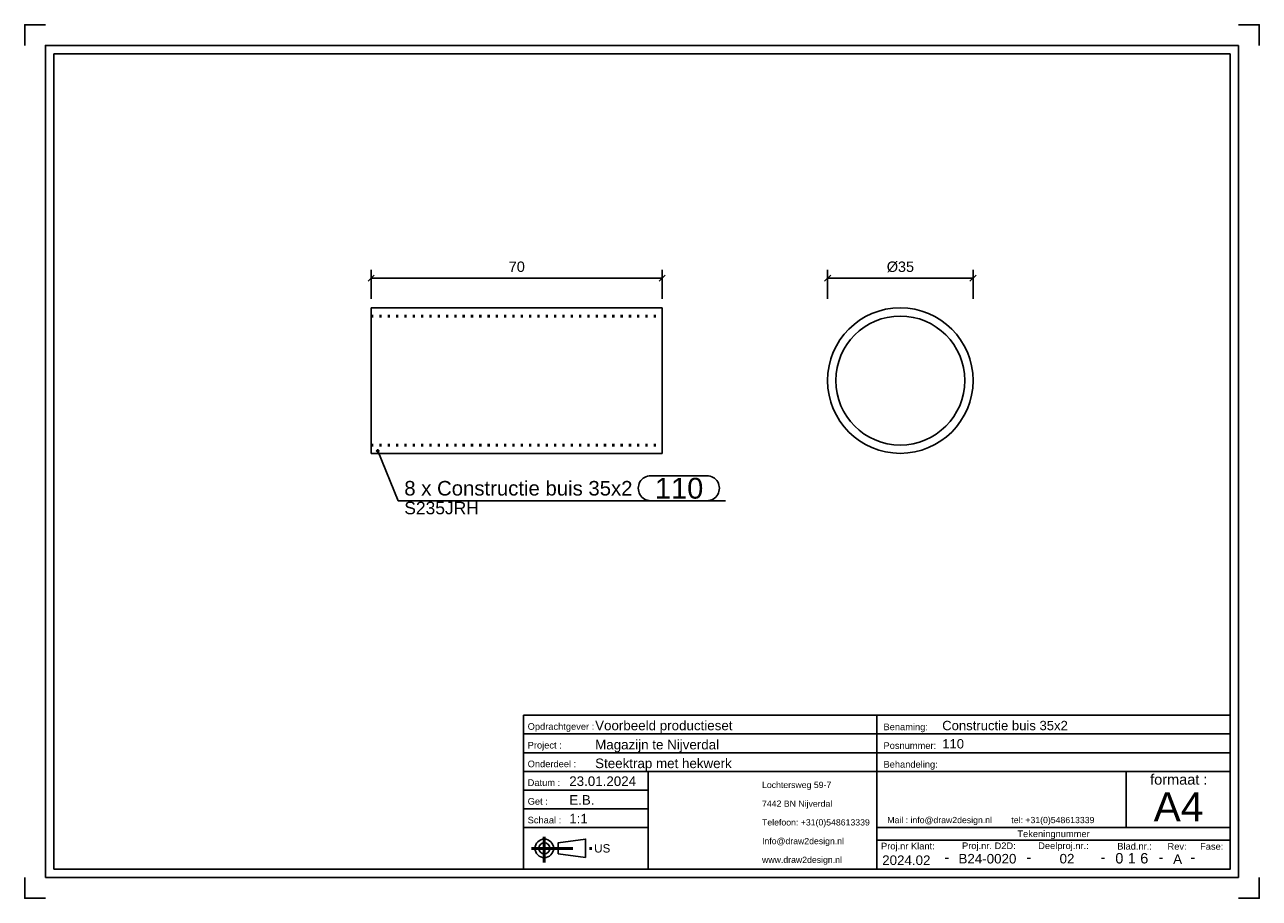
# Model space of a CAD drawing. Header units: millimetres. Extents: x 416 to 713, y -381 to -171.
import ezdxf
from ezdxf.enums import TextEntityAlignment as Align

# ---------------------------------------------------------------- set-up
doc = ezdxf.new("R2010")
doc.units = ezdxf.units.MM
doc.linetypes.add('DOT', pattern=[2, 0.5, -1.5])
doc.linetypes.add('STRICHPUNKT2', pattern=[18.5, 10, -4, 0.5, -4])
doc.layers.get('0').update_dxf_attribs({"linetype": 'CONTINUOUS'})
for name, color, linetype in [('DIM49', 4, 'CONTINUOUS'), ('TXT_ALL', 7, 'CONTINUOUS'), ('TXT_DIM49', 2, 'CONTINUOUS'), ('TXT_YELLOW', 2, 'CONTINUOUS')]:
    doc.layers.add(name, color=color, linetype=linetype)
doc.layers.add('LE_ALL', color=7, linetype='CONTINUOUS', lineweight=50)
doc.styles.add('ARIAL', font='arial.ttf')

# ---------------------------------------------------------------- blocks, each defined once
blk = doc.blocks.new('TFIELD_00005', base_point=(593.46, -371.89))
at = {"layer": 'TXT_YELLOW', "style": 'ARIAL'}
for s, p in [('Lochtersweg 59-7', (593.46, -353.89)), ('7442 BN Nijverdal', (593.46, -358.39)), ('Telefoon: +31(0)548613339', (593.46, -362.89)), ('Info@draw2design.nl', (593.46, -367.39)), ('www.draw2design.nl', (593.46, -371.89))]:
    blk.add_text(s, height=1.5, dxfattribs=at).set_placement(p, align=Align.MIDDLE_LEFT)
blk = doc.blocks.new('FLEX_00004', base_point=(606.27, -374.14))
blk.add_blockref('TFIELD_00005', (593.46, -371.89))
blk = doc.blocks.new('D2D_00003', base_point=(566.33, -372.29))
blk.add_blockref('FLEX_00004', (606.27, -374.14))
blk = doc.blocks.new('TFIELD_00007', base_point=(687.67, -359.14))
at = {"layer": 'TXT_YELLOW', "style": 'ARIAL'}
blk.add_text('A4', height=7, dxfattribs=at).set_placement((687.67, -359.14), align=Align.MIDDLE_LEFT)
blk = doc.blocks.new('FLEX_00006', base_point=(693.58, -364.14))
blk.add_blockref('TFIELD_00007', (687.67, -359.14))
blk = doc.blocks.new('TFIELD_00010', base_point=(623.59, -362.33))
at = {"layer": 'TXT_YELLOW', "style": 'ARIAL'}
blk.add_text('Mail : info@draw2design.nl        tel: +31(0)548613339', height=1.5, dxfattribs=at).set_placement((623.59, -362.33), align=Align.MIDDLE_LEFT)
blk = doc.blocks.new('FLEX_00009', base_point=(623.59, -363.57))
blk.add_blockref('TFIELD_00010', (623.59, -362.33))
blk = doc.blocks.new('DRAW2DESIGNLOGO_00008', base_point=(623.51, -360.65))
blk.add_blockref('FLEX_00009', (623.59, -363.57))
blk = doc.blocks.new('TFIELD_00014', base_point=(553.08, -369.14))
at = {"layer": 'TXT_YELLOW', "style": 'ARIAL'}
blk.add_text('US', height=2, dxfattribs=at).set_placement((553.08, -369.14), align=Align.MIDDLE_LEFT)
blk = doc.blocks.new('FLEX_00013', base_point=(553.08, -369.14))
blk.add_blockref('TFIELD_00014', (553.08, -369.14))
blk = doc.blocks.new('US_00012', base_point=(542.42, -369.14))
blk.add_line((544.44, -370.48), (551, -371.37))
blk.add_lwpolyline([(544.44, -370.48), (544.44, -367.81), (551, -366.92), (551, -371.37)])
for radius in [2.22, 1.33]:
    blk.add_circle((541.08, -369.14), radius)
at = {"layer": 'LE_ALL', "color": 1, "linetype": 'STRICHPUNKT2'}
for p, q in [((541.08, -366.33), (541.08, -372.55)), ((537.98, -369.14), (552.85, -369.14))]:
    blk.add_line(p, q, dxfattribs=at)
blk.add_blockref('FLEX_00013', (553.08, -369.14))
blk = doc.blocks.new('SCHRIFE_00016', base_point=(547.08, -354.14))
for p, q in [((536.08, -337.14), (621.08, -337.14)), ((621.08, -337.14), (706.08, -337.14)), ((621.08, -374.14), (621.08, -337.14)), ((706.08, -337.14), (706.08, -374.14)), ((536.08, -341.64), (621.08, -341.64)), ((621.08, -341.64), (706.08, -341.64)), ((536.08, -346.14), (621.08, -346.14)), ((621.08, -346.14), (706.08, -346.14)), ((536.08, -350.64), (706.08, -350.64)), ((566.08, -350.64), (566.08, -374.14)), ((681.08, -350.64), (681.08, -364.14)), ((566.08, -355.14), (536.08, -355.14)), ((566.08, -359.64), (536.08, -359.64)), ((566.08, -364.14), (536.08, -364.14)), ((706.08, -364.14), (621.08, -364.14)), ((706.08, -367.14), (621.08, -367.14))]:
    blk.add_line(p, q)
blk.add_lwpolyline([(706.08, -374.14), (536.08, -374.14), (536.08, -337.14)])
at = {"layer": 'TXT_YELLOW', "style": 'ARIAL'}
for s, height, p in [('Voorbeeld productieset', 2.3, (553.31, -340.75)), ('Constructie buis 35x2', 2.25, (636.8, -340.74)), ('Magazijn te Nijverdal', 2.3, (553.31, -345.35)), ('110', 2.25, (636.8, -345.13)), ('Steektrap met hekwerk', 2.3, (553.31, -349.85)), ('23.01.2024', 2.3, (547.08, -354.14)), ('E.B.', 2.3, (547.08, -358.64)), ('1:1', 2.3, (547.08, -363.14))]:
    blk.add_text(s, height=height, dxfattribs=at).set_placement(p)
for s, height, p in [('2024.02', 2.3, (628.17, -373.14)), ('B24-0020', 2.3, (647.68, -372.78)), ('02', 2.3, (666.82, -372.77)), ('A', 2.3, (693.43, -372.87)), ('-', 2.5, (637.91, -372.49)), ('-', 2.5, (657.65, -372.49)), ('-', 2.5, (675.48, -372.49)), ('-', 2.5, (689.42, -372.49)), ('-', 2.5, (697.08, -372.49))]:
    blk.add_text(s, height=height, dxfattribs=at).set_placement(p, align=Align.CENTER)
blk = doc.blocks.new('TFIELD_00020', base_point=(684.44, -371.52))
at = {"layer": 'TXT_ALL', "style": 'ARIAL'}
blk.add_text('6', height=2.5, dxfattribs=at).set_placement((684.44, -371.52), align=Align.MIDDLE_LEFT)
blk = doc.blocks.new('6_00019')
blk.add_blockref('TFIELD_00020', (684.44, -371.52))
blk = doc.blocks.new('TELLER1_00018')
blk.add_blockref('6_00019', (0, 0))
blk = doc.blocks.new('TFIELD_00023', base_point=(681.44, -371.52))
at = {"layer": 'TXT_ALL', "style": 'ARIAL'}
blk.add_text('1', height=2.5, dxfattribs=at).set_placement((681.44, -371.52), align=Align.MIDDLE_LEFT)
blk = doc.blocks.new('1_00022')
blk.add_blockref('TFIELD_00023', (681.44, -371.52))
blk = doc.blocks.new('TELLER2_00021')
blk.add_blockref('1_00022', (0, 0))
blk = doc.blocks.new('TFIELD_00026', base_point=(678.44, -371.52))
at = {"layer": 'TXT_ALL', "style": 'ARIAL'}
blk.add_text('0', height=2.5, dxfattribs=at).set_placement((678.44, -371.52), align=Align.MIDDLE_LEFT)
blk = doc.blocks.new('0_00025')
blk.add_blockref('TFIELD_00026', (678.44, -371.52))
blk = doc.blocks.new('TELLER3_00024')
blk.add_blockref('0_00025', (0, 0))
blk = doc.blocks.new('NL_00027', base_point=(537.08, -340.64))
at = {"layer": 'TXT_ALL', "color": 1, "style": 'ARIAL'}
blk.add_text('Tekeningnummer', height=1.6, dxfattribs=at).set_placement((663.58, -365.64), align=Align.MIDDLE_CENTER)
at = {"layer": 'TXT_YELLOW', "style": 'ARIAL'}
for s, p in [('Opdrachtgever :', (537.08, -340.64)), ('Benaming:', (622.68, -340.74)), ('Project :', (537.08, -345.14)), ('Posnummer:', (622.68, -345.24)), ('Onderdeel :', (537.08, -349.64)), ('Behandeling:', (622.68, -349.74)), ('Datum :', (537.08, -354.14)), ('Get :', (537.08, -358.64)), ('Schaal :', (537.08, -363.14)), ('Proj.nr Klant:', (622.08, -369.39)), ('Proj.nr. D2D:', (641.57, -369.32)), ('Deelproj.nr.:', (659.89, -369.31)), ('Blad.nr.:', (678.92, -369.43)), ('Rev:', (691, -369.47)), ('Fase:', (698.84, -369.47))]:
    blk.add_text(s, height=1.6, dxfattribs=at).set_placement(p)
blk.add_text('formaat :', height=2.5, dxfattribs=at).set_placement((693.71, -353.83), align=Align.CENTER)
blk = doc.blocks.new('SCHRIFE_00015')
for name, p in [('SCHRIFE_00016', (547.08, -354.14)), ('NL_00027', (537.08, -340.64)), ('TELLER3_00024', (0, 0)), ('TELLER2_00021', (0, 0)), ('TELLER1_00018', (0, 0))]:
    blk.add_blockref(name, p)
blk = doc.blocks.new('DINA4Q_00002', base_point=(706.08, -178.14))
for p, q in [((423.08, -374.14), (423.08, -178.14)), ((423.08, -178.14), (706.08, -178.14)), ((708.08, -176.14), (708.08, -376.14)), ((421.08, -376.14), (708.08, -376.14))]:
    blk.add_line(p, q)
for points in [[(416.08, -176.14), (416.08, -171.14), (421.08, -171.14)], [(708.08, -171.14), (713.08, -171.14), (713.08, -176.14)], [(421.08, -376.14), (421.08, -176.14), (708.08, -176.14)], [(706.08, -178.14), (706.08, -374.14), (423.08, -374.14)], [(416.08, -376.14), (416.08, -381.14), (421.08, -381.14)], [(708.08, -381.14), (713.08, -381.14), (713.08, -376.14)]]:
    blk.add_lwpolyline(points)
for name, p in [('SCHRIFE_00015', (0, 0)), ('D2D_00003', (566.33, -372.29)), ('FLEX_00006', (693.58, -364.14)), ('DRAW2DESIGNLOGO_00008', (623.51, -360.65)), ('US_00012', (542.42, -369.14))]:
    blk.add_blockref(name, p)
blk = doc.blocks.new('_ZBL0010_00001')
blk.add_blockref('DINA4Q_00002', (706.08, -178.14))
blk = doc.blocks.new('_D1', base_point=(532.52, -230.57))
at = {"layer": 'DIM49', "color": 1}
for p, q in [((500.19, -231.32), (498.69, -232.82)), ((499.44, -237.07), (499.44, -230.07)), ((568.69, -232.82), (570.19, -231.32)), ((569.44, -237.07), (569.44, -230.07)), ((499.44, -232.07), (569.44, -232.07))]:
    blk.add_line(p, q, dxfattribs=at)
at = {"layer": 'TXT_DIM49', "style": 'ARIAL'}
blk.add_text('70', height=2.5, dxfattribs=at).set_placement((532.52, -230.57))
blk = doc.blocks.new('SHAPE_00046', base_point=(501.02, -273.59))
at = {"layer": 'DIM49', "color": 3}
for p, q in [((500.76, -273.55), (501.28, -273.55)), ((500.81, -273.75), (501.22, -273.75)), ((501.12, -273.35), (500.91, -273.35)), ((501.02, -273.59), (505.9, -285.57)), ((566.68, -279.57), (580.2, -279.57)), ((505.9, -285.57), (584.7, -285.57)), ((580.2, -285.57), (566.68, -285.57))]:
    blk.add_line(p, q, dxfattribs=at)
blk.add_lwpolyline([(500.86, -273.38), (500.81, -273.43), (500.77, -273.49), (500.75, -273.55), (500.75, -273.62), (500.77, -273.69), (500.81, -273.75), (500.85, -273.8), (500.91, -273.83), (500.98, -273.85), (501.05, -273.85), (501.11, -273.83), (501.17, -273.8), (501.22, -273.75), (501.26, -273.69), (501.28, -273.63), (501.28, -273.56), (501.26, -273.49), (501.23, -273.43), (501.18, -273.38), (501.12, -273.35), (501.05, -273.33), (500.98, -273.33), (500.92, -273.35)], close=True, dxfattribs=at)
for centre, start_param, end_param in [((566.68, -282.57), 1.570796, 4.712389), ((580.2, -282.57), 4.712389, 7.853982)]:
    blk.add_ellipse(centre, major_axis=(3, 0), ratio=1, start_param=start_param, end_param=end_param, dxfattribs=at)
at = {"layer": 'TXT_DIM49', "style": 'ARIAL'}
for s, height, p in [('8 x Constructie buis 35x2', 3.5, (507.4, -282.57)), ('110', 5, (567.68, -282.57)), ('S235JRH', 3, (507.4, -287.32))]:
    blk.add_text(s, height=height, dxfattribs=at).set_placement(p, align=Align.MIDDLE_LEFT)
blk = doc.blocks.new('Constructie buis 35x2_00034', base_point=(499.44, -272.19))
for p in [(499.44, -239.19), (569.44, -274.19)]:
    blk.add_line(p, (569.44, -239.19))
blk.add_lwpolyline([(499.44, -239.19), (499.44, -274.19), (569.44, -274.19)])
at = {"layer": 'LE_ALL', "color": 3, "linetype": 'DOT'}
for p, q in [((499.44, -241.19), (569.44, -241.19)), ((499.44, -272.19), (569.44, -272.19))]:
    blk.add_line(p, q, dxfattribs=at)
for name, p in [('_D1', (532.52, -230.57)), ('SHAPE_00046', (501.02, -273.59))]:
    blk.add_blockref(name, p)
blk = doc.blocks.new('Constructie buis 35x2_00033')
blk.add_blockref('Constructie buis 35x2_00034', (499.44, -272.19))
blk = doc.blocks.new('Hekwerk verdieping_00032')
blk.add_blockref('Constructie buis 35x2_00033', (0, 0))
blk = doc.blocks.new('Smits Agro_00031')
blk.add_blockref('Hekwerk verdieping_00032', (0, 0))
blk = doc.blocks.new('Nijverdal_00030')
blk.add_blockref('Smits Agro_00031', (0, 0))
blk = doc.blocks.new('_A3D0018_00029')
blk.add_blockref('Nijverdal_00030', (0, 0))
blk = doc.blocks.new('_ANS0018_00028')
blk.add_blockref('_A3D0018_00029', (0, 0))
blk = doc.blocks.new('_D2', base_point=(623.46, -230.57))
at = {"layer": 'DIM49', "color": 1}
for p, q in [((609.97, -231.32), (608.47, -232.82)), ((609.22, -237.07), (609.22, -230.07)), ((643.47, -232.82), (644.97, -231.32)), ((644.22, -237.07), (644.22, -230.07)), ((609.22, -232.07), (644.22, -232.07))]:
    blk.add_line(p, q, dxfattribs=at)
at = {"layer": 'TXT_DIM49', "style": 'ARIAL'}
for s, p in [('Ø', (623.46, -230.57)), ('35', (626.14, -230.57))]:
    blk.add_text(s, height=2.5, dxfattribs=at).set_placement(p)
blk = doc.blocks.new('Constructie buis 35x2_00041', base_point=(626.72, -272.19))
for radius in [17.5, 15.5]:
    blk.add_circle((626.72, -256.69), radius)
blk.add_blockref('_D2', (623.46, -230.57))
blk = doc.blocks.new('Constructie buis 35x2_00040')
blk.add_blockref('Constructie buis 35x2_00041', (626.72, -272.19))
blk = doc.blocks.new('Hekwerk verdieping_00039')
blk.add_blockref('Constructie buis 35x2_00040', (0, 0))
blk = doc.blocks.new('Smits Agro_00038')
blk.add_blockref('Hekwerk verdieping_00039', (0, 0))
blk = doc.blocks.new('Nijverdal_00037')
blk.add_blockref('Smits Agro_00038', (0, 0))
blk = doc.blocks.new('_A3D0019_00036')
blk.add_blockref('Nijverdal_00037', (0, 0))
blk = doc.blocks.new('_ANS0019_00035')
blk.add_blockref('_A3D0019_00036', (0, 0))

msp = doc.modelspace()

# ---------------------------------------------------------------- block references
for name in ['_ZBL0010_00001', '_ANS0018_00028', '_ANS0019_00035']:
    msp.add_blockref(name, (0, 0))

doc.saveas('drawing.dxf')
